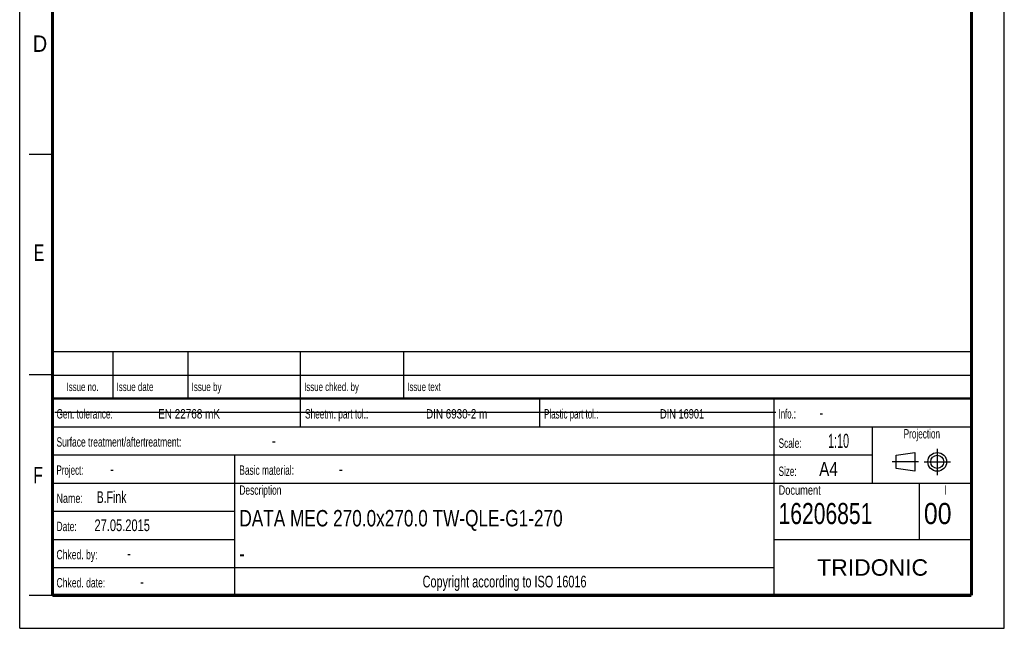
# Model space of a CAD drawing. Header units: millimetres. Extents: x 0 to 210, y 0 to 297.
# Tile 1 of 31: x 0 to 210, y 0 to 130. Entities that reach past the tile are written whole.
import ezdxf
from ezdxf.enums import TextEntityAlignment as Align

# ---------------------------------------------------------------- set-up
doc = ezdxf.new("R2010")
doc.units = ezdxf.units.MM
doc.header["$LTSCALE"] = 19.36
doc.linetypes.add('CENTER', pattern=[0.6, 0.375, -0.075, 0.075, -0.075])
doc.layers.get('0').update_dxf_attribs({"linetype": 'CONTINUOUS'})
doc.layers.add('DEFAULT_1', color=7, linetype='CENTER')
doc.layers.add('Z_NOTICE', color=7, linetype='CONTINUOUS')
doc.styles.add('TEXTSTYLE_2', font='txt', dxfattribs={"width": 0.75})
doc.styles.add('TEXTSTYLE_5', font='arial.ttf')

# ---------------------------------------------------------------- blocks, each defined once
blk = doc.blocks.new('SYMBOL_2_BL0', base_point=(192.31, 35.47))
at = {"color": 2, "linetype": 'CONTINUOUS'}
for p, q in [((186.91, 36.87), (190.91, 37.47)), ((186.91, 34.07), (186.91, 36.87)), ((190.91, 37.47), (190.91, 33.47)), ((190.91, 33.47), (186.91, 34.07))]:
    blk.add_line(p, q, dxfattribs=at)
for radius in [2, 1.4]:
    blk.add_circle((195.71, 35.47), radius, dxfattribs=at)
at = {"layer": 'DEFAULT_1', "color": 2, "linetype": 'CENTER'}
for p, q in [((195.71, 38.27), (195.71, 32.67)), ((191.71, 35.47), (186.11, 35.47)), ((192.91, 35.47), (198.5, 35.47))]:
    blk.add_line(p, q, dxfattribs=at)

msp = doc.modelspace()

# ---------------------------------------------------------------- linework, layer by layer
at = {"color": 2, "linetype": 'CONTINUOUS'}
for p, q in [((0, 0), (0, 297)), ((210, 0), (210, 297)), ((7, 101), (2, 101)), ((6.91362, 48.96015), (6.91362, 58.96015)), ((6.91362, 58.96015), (202.91362, 58.96015)), ((19.91362, 48.96015), (19.91362, 58.96015)), ((35.91362, 48.96015), (35.91362, 58.96015)), ((59.91362, 48.96015), (59.91362, 58.96015)), ((81.91362, 48.96015), (81.91362, 58.96015)), ((202.91362, 48.96015), (202.91362, 58.96015)), ((7, 54), (2, 54)), ((6.91362, 53.96015), (202.91362, 53.96015)), ((6.91355, 6.96013), (6.91355, 48.96013)), ((6.91355, 48.96013), (202.91355, 48.96013)), ((6.91362, 48.96015), (202.91362, 48.96015)), ((59.91355, 42.96013), (59.91355, 48.96013)), ((110.91355, 42.96013), (110.91355, 48.96013)), ((160.91355, 6.96013), (160.91355, 48.96013)), ((202.91355, 6.96013), (202.91355, 48.96013)), ((6.91355, 42.96013), (202.91355, 42.96013)), ((181.91355, 30.96013), (181.91355, 42.96013)), ((6.91355, 36.96013), (181.91355, 36.96013)), ((45.91355, 6.96013), (45.91355, 36.96013)), ((6.91355, 30.96013), (202.91355, 30.96013)), ((191.91355, 18.96013), (191.91355, 30.96013)), ((6.91355, 24.96013), (45.91355, 24.96013)), ((6.91355, 18.96013), (45.91355, 18.96013)), ((160.91355, 18.96013), (202.91355, 18.96013)), ((6.91355, 12.96013), (160.91355, 12.96013)), ((7, 7), (2, 7)), ((6.91355, 6.96013), (202.91355, 6.96013)), ((0, 0), (210, 0))]:
    msp.add_line(p, q, dxfattribs=at)
at = {"color": 7, "linetype": 'CONTINUOUS'}
msp.add_line((7.46812, 46.04239), (161.26812, 46.04239), dxfattribs=at)
for points, const_width in [([(7, 7), (7, 290)], 0.7), ([(203, 7), (203, 290)], 0.7), ([(7, 49), (203, 49)], 0.5), ([(7, 7), (203, 7)], 0.7)]:
    msp.add_lwpolyline(points, dxfattribs=dict(at, const_width=const_width))

# ---------------------------------------------------------------- block references
at = {"color": 2, "linetype": 'CONTINUOUS'}
msp.add_blockref('SYMBOL_2_BL0', (192.30508, 35.46975), dxfattribs=at)

# ---------------------------------------------------------------- texts
at = {"color": 5, "linetype": 'CONTINUOUS', "style": 'TEXTSTYLE_2'}
for s, width, p in [('D', 0.904762, (2.80729, 122.85717)), ('E', 0.714286, (3.00245, 78.30247)), ('F', 0.714286, (2.92219, 30.89704))]:
    msp.add_text(s, height=3.5, dxfattribs=dict(at, width=width)).set_placement(p)
at = {"layer": 'Z_NOTICE', "color": 5, "linetype": 'CONTINUOUS', "style": 'TEXTSTYLE_2'}
for s, height, width, p in [('Issue date ', 1.8, 0.707792, (20.66362, 50.56015)), ('Issue by ', 1.8, 0.71164, (36.66362, 50.56015)), ('Issue chked. by', 1.8, 0.698413, (60.66362, 50.56015)), ('Issue text ', 1.8, 0.694805, (82.66362, 50.56015)), ('Gen. tolerance:', 2, 0.657143, (7.85105, 44.71013)), ('EN 22768 mK', 2, 0.792208, (29.52962, 44.71013)), ('Sheetm. part tol.:', 2, 0.662698, (60.85105, 44.71013)), ('DIN 6930-2 m', 2, 0.78373, (86.67247, 44.71013)), ('Plastic part tol.:', 2, 0.632275, (111.85105, 44.71013)), ('DIN 16901', 2, 0.73545, (136.57724, 44.71013)), ('Info.: ', 2, 0.622449, (161.85105, 44.71013)), ('-', 2.5, 0.714286, (170.56533, 44.71013)), ('Surface treatment/aftertreatment: ', 2, 0.67577, (7.85105, 38.71013)), ('Scale:  ', 2, 0.660714, (161.85105, 38.46013)), ('1:10', 3, 0.571429, (172.42247, 38.46013)), ('-', 2.5, 0.714286, (53.80343, 38.71013)), ('Project: ', 2, 0.634921, (7.85105, 32.71013)), ('-', 2.5, 0.714286, (19.27962, 32.71013)), ('Basic material: ', 2, 0.66369, (46.85105, 32.71013)), ('-', 2.5, 0.714286, (68.08914, 32.71013)), ('Size: ', 2, 0.646825, (161.85105, 32.46013)), (' A4', 3, 0.809524, (169.61295, 32.46013)), ('B.Fink', 2.5, 0.670635, (16.42247, 26.71013)), ('Description', 2, 0.670996, (46.85105, 28.46013)), ('Document', 2, 0.738095, (161.85105, 28.46013)), ('Name: ', 2, 0.714286, (7.85105, 26.71013)), ('16206851', 4.5, 0.747024, (161.85105, 22.21013)), ('00', 4.5, 0.880952, (192.85105, 22.21013)), ('27.05.2015', 2.5, 0.707143, (15.94628, 20.71013)), ('Date: ', 2, 0.674603, (7.85105, 20.71013)), ('Chked. by: ', 2, 0.683983, (7.85105, 14.71013)), ('-', 2.5, 0.714286, (22.89867, 14.71013)), ('Chked. date: ', 2, 0.684982, (7.85105, 8.71013)), ('-', 2.5, 0.714286, (25.66057, 8.71013))]:
    msp.add_text(s, height=height, dxfattribs=dict(at, width=width)).set_placement(p)
for s, height, width, p in [('Issue no.', 1.8, 0.698413, (13.41362, 50.56015)), ('Projection', 2, 0.652381, (192.41355, 40.46013)), ('I', 2, 0.642857, (197.41355, 28.46013)), ('Copyright according to ISO 16016', 2.5, 0.694196, (103.41355, 8.71013))]:
    msp.add_text(s, height=height, dxfattribs=dict(at, width=width)).set_placement(p, align=Align.CENTER)
at = {"layer": 'Z_NOTICE', "color": 7, "linetype": 'CONTINUOUS', "style": 'TEXTSTYLE_2'}
for s, width, p in [('DATA MEC 270.0x270.0 TW-QLE-G1-270', 0.784314, (46.85105, 21.71013)), ('-', 0.714286, (46.85105, 14.21013))]:
    msp.add_text(s, height=3.5, dxfattribs=dict(at, width=width)).set_placement(p)
at = {"layer": 'Z_NOTICE', "color": 5, "linetype": 'CONTINUOUS', "style": 'TEXTSTYLE_5'}
msp.add_text('TRIDONIC', height=3.5, dxfattribs=at).set_placement((181.91355, 11.21013), align=Align.CENTER)

doc.saveas('drawing.dxf')
